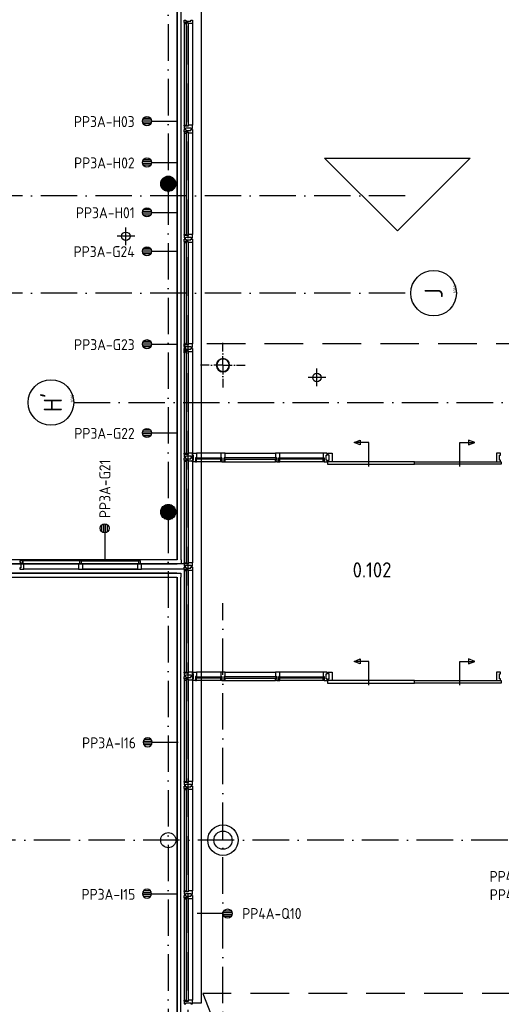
# Model space of a CAD drawing. Header units: millimetres. Extents: x 90707 to 450385, y -1262 to 949019.
# Tile 36 of 60: x 170800 to 178728, y 55108 to 71308. Entities that reach past the tile are written whole.
import ezdxf
from ezdxf.enums import TextEntityAlignment as Align

# ---------------------------------------------------------------- set-up
doc = ezdxf.new("R2010")
doc.units = ezdxf.units.MM
doc.header["$LTSCALE"] = 100
for name, pattern in [('B-SL0', [100000000.0, 0, -100000000.0]), ('DASHDOT', [9, 6, -1.5, 0, -1.5]), ('HIDDEN', [9.525, 6.35, -3.175])]:
    doc.linetypes.add(name, pattern=pattern)
doc.layers.get('0').update_dxf_attribs({"linetype": 'CONTINUOUS'})
for name, color, linetype in [('AL$7----_STRAMIEN', 1, 'DASHDOT'), ('AL$8----_HULPKOLOM', 2, 'CONTINUOUS'), ('AL$8----_HULPLIJNEN', 2, 'CONTINUOUS'), ('AL21----_BUITENWAND', 4, 'CONTINUOUS'), ('AL28----_KONSTRUKTIE', 3, 'CONTINUOUS'), ('AL31----_BUITENKOZ', 7, 'CONTINUOUS'), ('AL32----_BINNENKOZ', 7, 'CONTINUOUS'), ('ALN-----_BLOCKNAAM', 2, 'CONTINUOUS'), ('ALXAA---_GEWBETON', 12, 'CONTINUOUS'), ('ALXOU---_GLAS', 7, 'CONTINUOUS'), ('EA61303-_ARCEER', 1, 'CONTINUOUS'), ('EB6441--_ATTRIB', 2, 'CONTINUOUS'), ('EL61303-_WANDGOOT', 3, 'CONTINUOUS'), ('EL6441--_DATACOM', 3, 'CONTINUOUS'), ('LIJN070', 130, 'CONTINUOUS'), ('MV-BINNENBESTRATING', 1, 'CONTINUOUS'), ('MV-STAALKOLOM', 1, 'CONTINUOUS'), ('VOLGNUMMER', 7, 'CONTINUOUS'), ('WANDGOOTDATA', 3, 'CONTINUOUS')]:
    doc.layers.add(name, color=color, linetype=linetype)
doc.styles.add('1_8', font='ISO', dxfattribs={"height": 1.8})
doc.styles.add('2_0', font='iso', dxfattribs={"height": 200})
doc.styles.get("Standard").update_dxf_attribs({"font": 'iso.shx'})

# ---------------------------------------------------------------- blocks, each defined once
blk = doc.blocks.new('ES4X2')
for p, q in [((-0.45, 1.4), (-0.45, 2.6)), ((-0.15, 1.27), (-0.15, 2.73)), ((0.15, 1.27), (0.15, 2.73)), ((0.45, 1.4), (0.45, 2.6)), ((0, 1.25), (0, -3))]:
    blk.add_line(p, q)
blk.add_circle((0, 2), 0.75)
at = {"style": '1_8', "flags": 8}
for tag, p in [('NUMMER', (1.25, 3.5)), ('CODE', (-1.25, 3.5))]:
    blk.add_attdef(tag, text='', height=1.8, rotation=90, dxfattribs=at).set_placement(p, align=Align.MIDDLE_LEFT)
blk.add_attdef('M_CODE', text='', height=1.8, dxfattribs=at).set_placement((0, 0), align=Align.MIDDLE_CENTER)
blk = doc.blocks.new('EH100000')
at = {"linetype": 'ByBlock'}
for p, q in [((1, 0.5), (0, 0.5)), ((1, 0.5, 1), (0, 0.5, 1)), ((0, -0.5, 1), (1, -0.5, 1)), ((1, -0.5), (0, -0.5))]:
    blk.add_line(p, q, dxfattribs=at)
at = {"linetype": 'ByBlock', "invisible_edges": 15}
for points in [[(1, -0.5), (0, -0.5), (0, 0.5), (1, 0.5)], [(0, 0.5), (1, 0.5), (1, 0.5, 1), (0, 0.5, 1)], [(0, -0.5, 1), (1, -0.5, 1), (1, -0.5), (0, -0.5)]]:
    blk.add_3dface(points, dxfattribs=at)
at = {"linetype": 'ByBlock', "style": '2_0', "flags": 8}
blk.add_attdef('FUNCTIE', text='', height=0.5, dxfattribs=at).set_placement((0.5, 0), align=Align.MIDDLE)
at = {"linetype": 'ByBlock', "flags": 9}
blk.add_attdef('SCHOT', text='', height=0.5, dxfattribs=at).set_placement((0.5, 0), align=Align.MIDDLE)
blk = doc.blocks.new('WG2BB14')
at = {"linetype": 'B-SL0'}
for p, q in [((32.5, 32.5), (-32.5, 32.5)), ((32.5, -32.5), (32.5, 32.5))]:
    blk.add_line(p, q, dxfattribs=at)
at = {"linetype": 'ByBlock'}
for points in [[(32.5, -32.5), (-32.5, -32.5), (-32.5, -32.5), (-32.5, 32.5)], [(32.5, 32.5), (32.5, 32.5), (32.5, 32.5), (32.5, 32.5)]]:
    blk.add_lwpolyline(points, dxfattribs=at)
at = {"flags": 3}
blk.add_attdef('HULPSTUK', (0, 0), '', height=1, rotation=180, dxfattribs=at)
blk = doc.blocks.new('WG2BB')
at = {"linetype": 'B-SL0'}
for p, q in [((32.5, -32.5), (32.5, 32.5)), ((-32.5, -32.5), (32.5, -32.5))]:
    blk.add_line(p, q, dxfattribs=at)
at = {"linetype": 'ByBlock'}
for points in [[(-32.5, -32.5), (-32.5, 32.5), (-32.5, 32.5), (32.5, 32.5)], [(32.5, -32.5), (32.5, -32.5), (32.5, -32.5), (32.5, -32.5)]]:
    blk.add_lwpolyline(points, dxfattribs=at)
at = {"flags": 3}
blk.add_attdef('HULPSTUK', (0, 0), '', height=1, rotation=180, dxfattribs=at)
blk = doc.blocks.new('WANDGOOTBEGGRBALLES')
at = {"layer": 'EA61303-_ARCEER'}
h = blk.add_hatch(dxfattribs=at)
h.set_pattern_fill('LINE,N', color=256, scale=20, angle=45, style=0)
h.set_pattern_definition([(45, (82718.5, 75170.18), (-44.90128, 44.90128), [])])
edge = h.paths.add_edge_path()
edge.add_line((82686, 75170), (82686, 62227))
edge = h.paths.add_edge_path()
edge.add_line((82686, 62227), (82751, 62227))
edge = h.paths.add_edge_path()
edge.add_line((82751, 62227), (82751, 75170))
edge = h.paths.add_edge_path()
edge.add_line((82751, 75170), (82686, 75170))
h = blk.add_hatch(dxfattribs=at)
h.set_pattern_fill('LINE,N', color=256, scale=20, angle=45, style=0)
h.set_pattern_definition([(45, (77267.86, 62194.99), (-44.9013, 44.9013), [])])
edge = h.paths.add_edge_path()
edge.add_line((77268, 62162), (82686, 62162))
edge = h.paths.add_edge_path()
edge.add_line((82686, 62162), (82686, 62227))
edge = h.paths.add_edge_path()
edge.add_line((82686, 62227), (77268, 62227))
edge = h.paths.add_edge_path()
edge.add_line((77268, 62227), (77268, 62162))
h = blk.add_hatch(dxfattribs=at)
h.set_pattern_fill('LINE,N', color=256, scale=20, angle=45, style=0)
h.set_pattern_definition([(45, (77267.86, 61978.92), (-44.9013, 44.9013), [])])
edge = h.paths.add_edge_path()
edge.add_line((77268, 61946), (82686, 61946))
edge = h.paths.add_edge_path()
edge.add_line((82686, 61946), (82686, 62011))
edge = h.paths.add_edge_path()
edge.add_line((82686, 62011), (77268, 62011))
edge = h.paths.add_edge_path()
edge.add_line((77268, 62011), (77268, 61946))
h = blk.add_hatch(dxfattribs=at)
h.set_pattern_fill('LINE,N', color=256, scale=25, angle=45, style=0)
h.set_pattern_definition([(45, (82714.61, 61983.54), (-56.1266, 56.1266), [])])
edge = h.paths.add_edge_path()
edge.add_line((82682, 61984), (82682, 41977))
edge = h.paths.add_edge_path()
edge.add_line((82682, 41977), (82747, 41977))
edge = h.paths.add_edge_path()
edge.add_line((82747, 41977), (82747, 61984))
edge = h.paths.add_edge_path()
edge.add_line((82747, 61984), (82682, 61984))
at = {"layer": 'EL61303-_WANDGOOT', "yscale": 65, "zscale": 119.9999999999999}
for p, xscale, rotation in [((82718, 75170, 1050), 12942.69430575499, 270), ((82682, 61979, 1050), 5414.255293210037, 180), ((82715, 61946, 1050), 19969.63388038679, 270)]:
    blk.add_blockref('EH100000', p, dxfattribs=dict(at, xscale=xscale, rotation=rotation))
at = {"layer": 'EL61303-_WANDGOOT', "xscale": 5418.142105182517, "yscale": 65, "zscale": 119.9999999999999}
blk.add_blockref('EH100000', (77268, 62195, 1050), dxfattribs=at)
at = {"layer": 'EL61303-_WANDGOOT', "rotation": 180}
for name, p in [('WG2BB', (82718, 62195, 1050)), ('WG2BB14', (82715, 61979, 1050))]:
    blk.add_blockref(name, p, dxfattribs=at)
blk = doc.blocks.new('1010')
at = {"layer": 'AL$7----_STRAMIEN', "color": 7, "linetype": 'Continuous'}
blk.add_circle((0, 750), 750, dxfattribs=at)
at = {"layer": 'AL$7----_STRAMIEN', "color": 3, "linetype": 'Continuous'}
blk.add_attdef('STR-NAAM', text='', height=600, rotation=360, dxfattribs=at).set_placement((0, 750), align=Align.MIDDLE)
at = {"layer": 'ALN-----_BLOCKNAAM', "linetype": 'Continuous'}
blk.add_text('1010', height=100, dxfattribs=at).set_placement((0, 0))
blk = doc.blocks.new('A$Cca306792')
at = {"layer": 'AL$7----_STRAMIEN'}
blk.add_line((80572, 66270), (108418, 66270), dxfattribs=at)
at = {"layer": 'AL$7----_STRAMIEN', "color": 1}
blk.add_line((83028, 31186), (83028, 62970), dxfattribs=at)
for points in [[(82128, 78796), (82128, 39870)], [(86028, 69670), (49182, 69670)], [(86028, 68070), (47456, 68070)], [(146222, 59070), (2867, 59070)]]:
    blk.add_lwpolyline(points, dxfattribs=at)
at = {"layer": 'AL$8----_HULPKOLOM', "color": 8}
blk.add_circle((83028, 59070), 250, dxfattribs=at)
at = {"layer": 'AL$8----_HULPLIJNEN', "color": 8, "linetype": 'DASHDOT', "ltscale": 0.25}
for q in [(83028, 67251), (82660, 66884), (83028, 66516), (83396, 66884)]:
    blk.add_line((83028, 66884), q, dxfattribs=at)
at = {"layer": 'AL21----_BUITENWAND', "color": 8}
for p, q in [((82668, 77010), (82668, 56391)), ((82668, 56391), (82527, 56391))]:
    blk.add_line(p, q, dxfattribs=at)
at = {"layer": 'AL21----_BUITENWAND', "color": 8, "linetype": 'HIDDEN'}
blk.add_line((91969, 67235), (82527, 67235), dxfattribs=at)
at = {"layer": 'AL28----_KONSTRUKTIE', "color": 8}
for centre, radius in [((82128, 69870), 125), ((82128, 69870), 125), ((82128, 64470), 125), ((82128, 64470), 125), ((82128, 59070), 125), ((83028, 59070), 150)]:
    blk.add_circle(centre, radius, dxfattribs=at)
for radius, start, end in [(110, 0, 180), (102, 0, 180), (110, 180, 0), (102, 180, 0)]:
    blk.add_arc((83028, 66884), radius, start, end, dxfattribs=at)
at = {"layer": 'AL31----_BUITENKOZ', "color": 8, "linetype": 'Continuous'}
for p, q in [((82388, 72522), (82388, 72561)), ((82388, 72561), (82394, 72561)), ((82455, 72522), (82388, 72522)), ((82393, 72517), (82388, 72517)), ((82388, 72517), (82388, 72505)), ((82388, 72505), (82425, 72505)), ((82425, 72522), (82393, 72522)), ((82393, 72522), (82393, 72517)), ((82394, 72561), (82408, 72561)), ((82408, 72561), (82408, 72561)), ((82408, 72561), (82418, 72561)), ((82418, 72561), (82418, 72547)), ((82418, 72547), (82498, 72547)), ((82425, 72505), (82425, 72522)), ((82455, 72505), (82455, 72522)), ((82508, 72505), (82455, 72505)), ((82498, 72547), (82498, 72561)), ((82498, 72561), (82508, 72561)), ((82508, 72561), (82508, 72561)), ((82508, 72561), (82521, 72561)), ((82516, 72505), (82508, 72505)), ((82520, 72505), (82516, 72505)), ((82527, 72505), (82520, 72505)), ((82521, 72561), (82527, 72561)), ((82527, 72561), (82527, 72542)), ((82527, 72542), (82527, 72505)), ((82388, 70823), (82388, 70835)), ((82388, 70835), (82425, 70835)), ((82393, 70823), (82388, 70823)), ((82388, 70818), (82388, 70779)), ((82455, 70818), (82388, 70818)), ((82393, 70818), (82393, 70823)), ((82425, 70818), (82393, 70818)), ((82425, 70835), (82425, 70818)), ((82508, 70835), (82455, 70835)), ((82455, 70835), (82455, 70818)), ((82516, 70835), (82508, 70835)), ((82520, 70835), (82516, 70835)), ((82527, 70835), (82520, 70835)), ((82527, 70798), (82527, 70835)), ((82527, 70779), (82527, 70798)), ((82388, 70779), (82394, 70779)), ((82388, 70722), (82388, 70761)), ((82388, 70761), (82394, 70761)), ((82455, 70722), (82388, 70722)), ((82393, 70717), (82388, 70717)), ((82388, 70717), (82388, 70705)), ((82388, 70705), (82425, 70705)), ((82425, 70722), (82393, 70722)), ((82393, 70722), (82393, 70717)), ((82394, 70779), (82408, 70779)), ((82394, 70761), (82408, 70761)), ((82408, 70779), (82408, 70779)), ((82408, 70779), (82418, 70779)), ((82408, 70761), (82408, 70761)), ((82408, 70761), (82418, 70761)), ((82418, 70779), (82418, 70793)), ((82418, 70793), (82498, 70793)), ((82418, 70761), (82418, 70747)), ((82418, 70747), (82498, 70747)), ((82425, 70705), (82425, 70722)), ((82455, 70705), (82455, 70722)), ((82508, 70705), (82455, 70705)), ((82498, 70793), (82498, 70779)), ((82498, 70779), (82507, 70779)), ((82498, 70747), (82498, 70761)), ((82498, 70761), (82508, 70761)), ((82507, 70779), (82507, 70779)), ((82507, 70779), (82521, 70779)), ((82508, 70761), (82508, 70761)), ((82508, 70761), (82521, 70761)), ((82516, 70705), (82508, 70705)), ((82520, 70705), (82516, 70705)), ((82527, 70705), (82520, 70705)), ((82521, 70779), (82527, 70779)), ((82521, 70761), (82527, 70761)), ((82527, 70761), (82527, 70742)), ((82527, 70742), (82527, 70705)), ((82388, 69023), (82388, 69035)), ((82388, 69035), (82425, 69035)), ((82393, 69023), (82388, 69023)), ((82388, 69018), (82388, 68979)), ((82455, 69018), (82388, 69018)), ((82393, 69018), (82393, 69023)), ((82425, 69018), (82393, 69018)), ((82425, 69035), (82425, 69018)), ((82508, 69035), (82455, 69035)), ((82455, 69035), (82455, 69018)), ((82516, 69035), (82508, 69035)), ((82520, 69035), (82516, 69035)), ((82527, 69035), (82520, 69035)), ((82527, 68998), (82527, 69035)), ((82388, 68979), (82394, 68979)), ((82388, 68922), (82388, 68961)), ((82388, 68961), (82394, 68961)), ((82455, 68922), (82388, 68922)), ((82393, 68917), (82388, 68917)), ((82388, 68917), (82388, 68905)), ((82388, 68905), (82425, 68905)), ((82425, 68922), (82393, 68922)), ((82393, 68922), (82393, 68917)), ((82394, 68979), (82408, 68979)), ((82394, 68961), (82408, 68961)), ((82408, 68979), (82408, 68979)), ((82408, 68979), (82418, 68979)), ((82408, 68961), (82408, 68961)), ((82408, 68961), (82418, 68961)), ((82418, 68979), (82418, 68993)), ((82418, 68993), (82498, 68993)), ((82418, 68961), (82418, 68947)), ((82418, 68947), (82498, 68947)), ((82425, 68905), (82425, 68922)), ((82455, 68905), (82455, 68922)), ((82508, 68905), (82455, 68905)), ((82498, 68993), (82498, 68979)), ((82498, 68979), (82507, 68979)), ((82498, 68947), (82498, 68961)), ((82498, 68961), (82508, 68961)), ((82507, 68979), (82507, 68979)), ((82507, 68979), (82521, 68979)), ((82508, 68961), (82508, 68961)), ((82508, 68961), (82521, 68961)), ((82516, 68905), (82508, 68905)), ((82520, 68905), (82516, 68905)), ((82527, 68905), (82520, 68905)), ((82521, 68979), (82527, 68979)), ((82521, 68961), (82527, 68961)), ((82527, 68979), (82527, 68998)), ((82527, 68961), (82527, 68942)), ((82527, 68942), (82527, 68905)), ((82388, 67223), (82388, 67235)), ((82388, 67235), (82425, 67235)), ((82425, 67235), (82425, 67218)), ((82508, 67235), (82455, 67235)), ((82455, 67235), (82455, 67218)), ((82516, 67235), (82508, 67235)), ((82520, 67235), (82516, 67235)), ((82527, 67235), (82520, 67235)), ((82527, 67198), (82527, 67235)), ((82393, 67223), (82388, 67223)), ((82388, 67218), (82388, 67179)), ((82455, 67218), (82388, 67218)), ((82388, 67179), (82394, 67179)), ((82388, 67122), (82388, 67161)), ((82388, 67161), (82394, 67161)), ((82388, 67128), (82394, 67128)), ((82388, 67089), (82388, 67128)), ((82455, 67122), (82388, 67122)), ((82393, 67117), (82388, 67117)), ((82388, 67117), (82388, 67105)), ((82388, 67105), (82425, 67105)), ((82388, 67084), (82388, 67072)), ((82393, 67084), (82388, 67084)), ((82393, 67218), (82393, 67223)), ((82425, 67218), (82393, 67218)), ((82425, 67122), (82393, 67122)), ((82393, 67122), (82393, 67117)), ((82393, 67089), (82393, 67084)), ((82394, 67179), (82408, 67179)), ((82394, 67161), (82408, 67161)), ((82394, 67128), (82408, 67128)), ((82408, 67179), (82408, 67179)), ((82408, 67179), (82418, 67179)), ((82408, 67161), (82408, 67161)), ((82408, 67161), (82418, 67161)), ((82408, 67128), (82418, 67128)), ((82408, 67128), (82408, 67128)), ((82418, 67179), (82418, 67193)), ((82418, 67193), (82498, 67193)), ((82418, 67161), (82418, 67147)), ((82418, 67147), (82498, 67147)), ((82418, 67128), (82418, 67114)), ((82425, 67105), (82425, 67122)), ((82455, 67105), (82455, 67122)), ((82508, 67105), (82455, 67105)), ((82498, 67193), (82498, 67179)), ((82498, 67179), (82507, 67179)), ((82498, 67147), (82498, 67161)), ((82498, 67161), (82508, 67161)), ((82507, 67179), (82507, 67179)), ((82507, 67179), (82521, 67179)), ((82508, 67161), (82508, 67161)), ((82508, 67161), (82521, 67161)), ((82516, 67105), (82508, 67105)), ((82520, 67105), (82516, 67105)), ((82527, 67105), (82520, 67105)), ((82521, 67179), (82527, 67179)), ((82521, 67161), (82527, 67161)), ((82527, 67179), (82527, 67198)), ((82527, 67161), (82527, 67142)), ((82527, 67142), (82527, 67105)), ((82388, 65423), (82388, 65435)), ((82388, 65435), (82425, 65435)), ((82393, 65423), (82388, 65423)), ((82388, 65418), (82388, 65379)), ((82455, 65418), (82388, 65418)), ((82388, 65379), (82394, 65379)), ((82388, 65322), (82388, 65361)), ((82388, 65361), (82394, 65361)), ((82455, 65322), (82388, 65322)), ((82393, 65317), (82388, 65317)), ((82388, 65317), (82388, 65305)), ((82388, 65305), (82425, 65305)), ((82393, 65418), (82393, 65423)), ((82425, 65418), (82393, 65418)), ((82425, 65322), (82393, 65322)), ((82393, 65322), (82393, 65317)), ((82394, 65379), (82408, 65379)), ((82394, 65361), (82408, 65361)), ((82408, 65379), (82408, 65379)), ((82408, 65379), (82418, 65379)), ((82408, 65361), (82408, 65361)), ((82408, 65361), (82418, 65361)), ((82418, 65379), (82418, 65393)), ((82418, 65393), (82498, 65393)), ((82418, 65361), (82418, 65347)), ((82418, 65347), (82498, 65347)), ((82425, 65435), (82425, 65418)), ((82425, 65305), (82425, 65322)), ((82508, 65435), (82455, 65435)), ((82455, 65435), (82455, 65418)), ((82455, 65305), (82455, 65322)), ((82508, 65305), (82455, 65305)), ((82498, 65393), (82498, 65379)), ((82498, 65379), (82507, 65379)), ((82498, 65347), (82498, 65361)), ((82498, 65361), (82508, 65361)), ((82507, 65379), (82507, 65379)), ((82507, 65379), (82521, 65379)), ((82516, 65435), (82508, 65435)), ((82508, 65361), (82508, 65361)), ((82508, 65361), (82521, 65361)), ((82516, 65305), (82508, 65305)), ((82520, 65435), (82516, 65435)), ((82520, 65305), (82516, 65305)), ((82527, 65435), (82520, 65435)), ((82527, 65305), (82520, 65305)), ((82521, 65379), (82527, 65379)), ((82521, 65361), (82527, 65361)), ((82527, 65398), (82527, 65435)), ((82527, 65379), (82527, 65398)), ((82527, 65361), (82527, 65342)), ((82527, 65342), (82527, 65305)), ((82388, 63623), (82388, 63635)), ((82388, 63635), (82425, 63635)), ((82393, 63623), (82388, 63623)), ((82388, 63618), (82388, 63579)), ((82455, 63618), (82388, 63618)), ((82388, 63579), (82394, 63579)), ((82388, 63522), (82388, 63561)), ((82388, 63561), (82394, 63561)), ((82455, 63522), (82388, 63522)), ((82393, 63517), (82388, 63517)), ((82388, 63517), (82388, 63505)), ((82388, 63505), (82425, 63505)), ((82393, 63618), (82393, 63623)), ((82425, 63618), (82393, 63618)), ((82425, 63522), (82393, 63522)), ((82393, 63522), (82393, 63517)), ((82394, 63579), (82408, 63579)), ((82394, 63561), (82408, 63561)), ((82408, 63579), (82408, 63579)), ((82408, 63579), (82418, 63579)), ((82408, 63561), (82408, 63561)), ((82408, 63561), (82418, 63561)), ((82418, 63579), (82418, 63593)), ((82418, 63593), (82498, 63593)), ((82418, 63561), (82418, 63547)), ((82418, 63547), (82498, 63547)), ((82425, 63635), (82425, 63618)), ((82425, 63505), (82425, 63522)), ((82508, 63635), (82455, 63635)), ((82455, 63635), (82455, 63618)), ((82455, 63505), (82455, 63522)), ((82508, 63505), (82455, 63505)), ((82498, 63593), (82498, 63579)), ((82498, 63579), (82507, 63579)), ((82498, 63547), (82498, 63561)), ((82498, 63561), (82508, 63561)), ((82507, 63579), (82507, 63579)), ((82507, 63579), (82521, 63579)), ((82516, 63635), (82508, 63635)), ((82508, 63561), (82508, 63561)), ((82508, 63561), (82521, 63561)), ((82516, 63505), (82508, 63505)), ((82520, 63635), (82516, 63635)), ((82520, 63505), (82516, 63505)), ((82527, 63635), (82520, 63635)), ((82527, 63505), (82520, 63505)), ((82521, 63579), (82527, 63579)), ((82521, 63561), (82527, 63561)), ((82527, 63598), (82527, 63635)), ((82527, 63579), (82527, 63598)), ((82527, 63561), (82527, 63542)), ((82527, 63542), (82527, 63505)), ((82388, 61823), (82388, 61835)), ((82388, 61835), (82425, 61835)), ((82393, 61823), (82388, 61823)), ((82388, 61818), (82388, 61779)), ((82455, 61818), (82388, 61818)), ((82388, 61779), (82394, 61779)), ((82388, 61722), (82388, 61761)), ((82388, 61761), (82394, 61761)), ((82393, 61818), (82393, 61823)), ((82425, 61818), (82393, 61818)), ((82394, 61779), (82408, 61779)), ((82394, 61761), (82408, 61761)), ((82408, 61779), (82408, 61779)), ((82408, 61779), (82418, 61779)), ((82408, 61761), (82408, 61761)), ((82408, 61761), (82418, 61761)), ((82418, 61779), (82418, 61793)), ((82418, 61793), (82498, 61793)), ((82418, 61761), (82418, 61747)), ((82418, 61747), (82498, 61747)), ((82425, 61835), (82425, 61818)), ((82508, 61835), (82455, 61835)), ((82455, 61835), (82455, 61818)), ((82498, 61793), (82498, 61779)), ((82498, 61779), (82507, 61779)), ((82498, 61747), (82498, 61761)), ((82498, 61761), (82508, 61761)), ((82507, 61779), (82507, 61779)), ((82507, 61779), (82521, 61779)), ((82516, 61835), (82508, 61835)), ((82508, 61761), (82508, 61761)), ((82508, 61761), (82521, 61761)), ((82520, 61835), (82516, 61835)), ((82527, 61835), (82520, 61835)), ((82521, 61779), (82527, 61779)), ((82521, 61761), (82527, 61761)), ((82527, 61798), (82527, 61835)), ((82527, 61779), (82527, 61798)), ((82527, 61761), (82527, 61742)), ((82527, 61742), (82527, 61705)), ((82455, 61722), (82388, 61722)), ((82393, 61717), (82388, 61717)), ((82388, 61717), (82388, 61705)), ((82388, 61705), (82425, 61705)), ((82425, 61722), (82393, 61722)), ((82393, 61722), (82393, 61717)), ((82425, 61705), (82425, 61722)), ((82455, 61705), (82455, 61722)), ((82508, 61705), (82455, 61705)), ((82516, 61705), (82508, 61705)), ((82520, 61705), (82516, 61705)), ((82527, 61705), (82520, 61705)), ((82388, 60023), (82388, 60035)), ((82388, 60035), (82425, 60035)), ((82393, 60023), (82388, 60023)), ((82388, 60018), (82388, 59979)), ((82455, 60018), (82388, 60018)), ((82388, 59979), (82394, 59979)), ((82388, 59922), (82388, 59961)), ((82388, 59961), (82394, 59961)), ((82393, 60018), (82393, 60023)), ((82425, 60018), (82393, 60018)), ((82394, 59979), (82408, 59979)), ((82394, 59961), (82408, 59961)), ((82408, 59979), (82408, 59979)), ((82408, 59979), (82418, 59979)), ((82408, 59961), (82408, 59961)), ((82408, 59961), (82418, 59961)), ((82418, 59979), (82418, 59993)), ((82418, 59993), (82498, 59993)), ((82418, 59961), (82418, 59947)), ((82418, 59947), (82498, 59947)), ((82425, 60035), (82425, 60018)), ((82508, 60035), (82455, 60035)), ((82455, 60035), (82455, 60018)), ((82498, 59993), (82498, 59979)), ((82498, 59979), (82507, 59979)), ((82498, 59947), (82498, 59961)), ((82498, 59961), (82508, 59961)), ((82507, 59979), (82507, 59979)), ((82507, 59979), (82521, 59979)), ((82516, 60035), (82508, 60035)), ((82508, 59961), (82508, 59961)), ((82508, 59961), (82521, 59961)), ((82520, 60035), (82516, 60035)), ((82527, 60035), (82520, 60035)), ((82521, 59979), (82527, 59979)), ((82521, 59961), (82527, 59961)), ((82527, 59998), (82527, 60035)), ((82527, 59979), (82527, 59998)), ((82527, 59961), (82527, 59942)), ((82527, 59942), (82527, 59905)), ((82455, 59922), (82388, 59922)), ((82393, 59917), (82388, 59917)), ((82388, 59917), (82388, 59905)), ((82388, 59905), (82425, 59905)), ((82425, 59922), (82393, 59922)), ((82393, 59922), (82393, 59917)), ((82425, 59905), (82425, 59922)), ((82455, 59905), (82455, 59922)), ((82508, 59905), (82455, 59905)), ((82516, 59905), (82508, 59905)), ((82520, 59905), (82516, 59905)), ((82527, 59905), (82520, 59905)), ((82388, 58223), (82388, 58235)), ((82388, 58235), (82425, 58235)), ((82393, 58223), (82388, 58223)), ((82388, 58218), (82388, 58179)), ((82455, 58218), (82388, 58218)), ((82388, 58179), (82394, 58179)), ((82388, 58122), (82388, 58161)), ((82388, 58161), (82394, 58161)), ((82393, 58218), (82393, 58223)), ((82425, 58218), (82393, 58218)), ((82394, 58179), (82408, 58179)), ((82394, 58161), (82408, 58161)), ((82408, 58179), (82408, 58179)), ((82408, 58179), (82418, 58179)), ((82408, 58161), (82408, 58161)), ((82408, 58161), (82418, 58161)), ((82418, 58179), (82418, 58193)), ((82418, 58193), (82498, 58193)), ((82418, 58161), (82418, 58147)), ((82425, 58235), (82425, 58218)), ((82508, 58235), (82455, 58235)), ((82455, 58235), (82455, 58218)), ((82498, 58193), (82498, 58179)), ((82498, 58179), (82507, 58179)), ((82498, 58147), (82498, 58161)), ((82498, 58161), (82508, 58161)), ((82507, 58179), (82507, 58179)), ((82507, 58179), (82521, 58179)), ((82516, 58235), (82508, 58235)), ((82508, 58161), (82508, 58161)), ((82508, 58161), (82521, 58161)), ((82520, 58235), (82516, 58235)), ((82527, 58235), (82520, 58235)), ((82521, 58179), (82527, 58179)), ((82521, 58161), (82527, 58161)), ((82527, 58198), (82527, 58235)), ((82527, 58179), (82527, 58198)), ((82527, 58161), (82527, 58142)), ((82455, 58122), (82388, 58122)), ((82393, 58117), (82388, 58117)), ((82388, 58117), (82388, 58105)), ((82388, 58105), (82425, 58105)), ((82425, 58122), (82393, 58122)), ((82393, 58122), (82393, 58117)), ((82418, 58147), (82498, 58147)), ((82425, 58105), (82425, 58122)), ((82455, 58105), (82455, 58122)), ((82508, 58105), (82455, 58105)), ((82516, 58105), (82508, 58105)), ((82520, 58105), (82516, 58105)), ((82527, 58105), (82520, 58105)), ((82527, 58142), (82527, 58105)), ((82388, 56423), (82388, 56435)), ((82388, 56435), (82425, 56435)), ((82393, 56423), (82388, 56423)), ((82388, 56418), (82388, 56379)), ((82455, 56418), (82388, 56418)), ((82388, 56379), (82394, 56379)), ((82393, 56418), (82393, 56423)), ((82425, 56418), (82393, 56418)), ((82394, 56379), (82408, 56379)), ((82408, 56379), (82408, 56379)), ((82408, 56379), (82418, 56379)), ((82418, 56379), (82418, 56393)), ((82418, 56393), (82498, 56393)), ((82425, 56435), (82425, 56418)), ((82508, 56435), (82455, 56435)), ((82455, 56435), (82455, 56418)), ((82498, 56393), (82498, 56379)), ((82498, 56379), (82507, 56379)), ((82507, 56379), (82507, 56379)), ((82507, 56379), (82521, 56379)), ((82516, 56435), (82508, 56435)), ((82520, 56435), (82516, 56435)), ((82527, 56435), (82520, 56435)), ((82521, 56379), (82527, 56379)), ((82527, 56398), (82527, 56435)), ((82527, 56379), (82527, 56398))]:
    blk.add_line(p, q, dxfattribs=at)
at = {"layer": 'AL31----_BUITENKOZ', "color": 8}
for p, q in [((82388, 72505), (82388, 70835)), ((82527, 72505), (82527, 70835)), ((82388, 70705), (82388, 69035)), ((82527, 70705), (82527, 69035)), ((85899, 69093), (84699, 70293)), ((84699, 70293), (87099, 70293)), ((87099, 70293), (85899, 69093)), ((82388, 68905), (82388, 67235)), ((82527, 68905), (82527, 67235)), ((82385, 67235), (82385, 67192)), ((82388, 67252), (82388, 67235)), ((82401, 67252), (82388, 67252)), ((82388, 67235), (82401, 67235)), ((82401, 67235), (82401, 67252)), ((82385, 67192), (82390, 67190)), ((82388, 67179), (82388, 67146)), ((82388, 67146), (82418, 67146)), ((82388, 67105), (82388, 65435)), ((82390, 67190), (82390, 67183)), ((82390, 67183), (82419, 67183)), ((82418, 67146), (82418, 67160)), ((82419, 67183), (82419, 67205)), ((82527, 67105), (82527, 65435)), ((85186, 65613), (85286, 65653)), ((85428, 65613), (85186, 65613)), ((85286, 65573), (85186, 65613)), ((85286, 65653), (85286, 65573)), ((85428, 65218), (85428, 65613)), ((86928, 65218), (86928, 65613)), ((86928, 65613), (87171, 65613)), ((87171, 65613), (87071, 65653)), ((87071, 65653), (87071, 65573)), ((87071, 65573), (87171, 65613)), ((82388, 65305), (82388, 63635)), ((82527, 65405), (82527, 65435)), ((82527, 65435), (82594, 65435)), ((82541, 65405), (82527, 65405)), ((82527, 65296), (82527, 65325)), ((82527, 65325), (82541, 65325)), ((82527, 65305), (82527, 63635)), ((82577, 65296), (82527, 65296)), ((82541, 65325), (82541, 65405)), ((82594, 65363), (82577, 65363)), ((82577, 65363), (82577, 65296)), ((82594, 65363), (82577, 65363)), ((82577, 65363), (82577, 65334)), ((82577, 65334), (82577, 65296)), ((82594, 65334), (82577, 65334)), ((82577, 65334), (82594, 65334)), ((82577, 65296), (82594, 65296)), ((82581, 65338), (82581, 65359)), ((82581, 65359), (82594, 65359)), ((82594, 65338), (82581, 65338)), ((82995, 65435), (82594, 65435)), ((82594, 65435), (82594, 65363)), ((82594, 65359), (82594, 65363)), ((82594, 65334), (82594, 65338)), ((82594, 65296), (82594, 65334)), ((82995, 65296), (82594, 65296)), ((82995, 65435), (82995, 65363)), ((83062, 65435), (82995, 65435)), ((82995, 65359), (82995, 65363)), ((82995, 65363), (83012, 65363)), ((82995, 65363), (83012, 65363)), ((83008, 65359), (82995, 65359)), ((82995, 65334), (82995, 65338)), ((82995, 65338), (83008, 65338)), ((83012, 65334), (82995, 65334)), ((82995, 65296), (82995, 65334)), ((82995, 65334), (83012, 65334)), ((83012, 65296), (82995, 65296)), ((83008, 65338), (83008, 65359)), ((83012, 65363), (83012, 65334)), ((83012, 65363), (83012, 65296)), ((83012, 65334), (83012, 65296)), ((83012, 65296), (83045, 65296)), ((83045, 65296), (83045, 65363)), ((83045, 65363), (83062, 65363)), ((83062, 65363), (83045, 65363)), ((83045, 65363), (83045, 65334)), ((83045, 65334), (83062, 65334)), ((83045, 65334), (83045, 65296)), ((83062, 65334), (83045, 65334)), ((83045, 65296), (83062, 65296)), ((83049, 65338), (83049, 65359)), ((83049, 65359), (83062, 65359)), ((83062, 65338), (83049, 65338)), ((83062, 65435), (83895, 65435)), ((83062, 65363), (83062, 65435)), ((83062, 65359), (83062, 65363)), ((83062, 65334), (83062, 65338)), ((83062, 65296), (83062, 65334)), ((83062, 65296), (83895, 65296)), ((83895, 65435), (83895, 65363)), ((83962, 65435), (83895, 65435)), ((83895, 65359), (83895, 65363)), ((83895, 65363), (83912, 65363)), ((83895, 65363), (83912, 65363)), ((83908, 65359), (83895, 65359)), ((83895, 65334), (83895, 65338)), ((83895, 65338), (83908, 65338)), ((83912, 65334), (83895, 65334)), ((83895, 65296), (83895, 65334)), ((83895, 65334), (83912, 65334)), ((83912, 65296), (83895, 65296)), ((83908, 65338), (83908, 65359)), ((83912, 65363), (83912, 65334)), ((83912, 65363), (83912, 65296)), ((83912, 65334), (83912, 65296)), ((83912, 65296), (83945, 65296)), ((83945, 65296), (83945, 65363)), ((83945, 65363), (83962, 65363)), ((83962, 65363), (83945, 65363)), ((83945, 65363), (83945, 65334)), ((83945, 65334), (83962, 65334)), ((83945, 65334), (83945, 65296)), ((83962, 65334), (83945, 65334)), ((83945, 65296), (83962, 65296)), ((83949, 65338), (83949, 65359)), ((83949, 65359), (83962, 65359)), ((83962, 65338), (83949, 65338)), ((84676, 65435), (83962, 65435)), ((83962, 65363), (83962, 65435)), ((83962, 65359), (83962, 65363)), ((83962, 65334), (83962, 65338)), ((83962, 65296), (83962, 65334)), ((84676, 65296), (83962, 65296)), ((84743, 65435), (84676, 65435)), ((84676, 65435), (84676, 65363)), ((84676, 65359), (84676, 65363)), ((84676, 65363), (84693, 65363)), ((84676, 65363), (84693, 65363)), ((84689, 65359), (84676, 65359)), ((84676, 65334), (84676, 65338)), ((84676, 65338), (84689, 65338)), ((84676, 65296), (84676, 65334)), ((84676, 65334), (84693, 65334)), ((84693, 65334), (84676, 65334)), ((84693, 65296), (84676, 65296)), ((84689, 65338), (84689, 65359)), ((84693, 65363), (84693, 65334)), ((84693, 65363), (84693, 65296)), ((84693, 65334), (84693, 65296)), ((84693, 65296), (84743, 65296)), ((84729, 65325), (84729, 65405)), ((84729, 65405), (84743, 65405)), ((84743, 65325), (84729, 65325)), ((84743, 65405), (84743, 65435)), ((84743, 65296), (84743, 65325)), ((86178, 65296), (84751, 65296)), ((84751, 65296), (84751, 65256)), ((84761, 65435), (84828, 65435)), ((84761, 65405), (84761, 65435)), ((84775, 65405), (84761, 65405)), ((84761, 65296), (84761, 65325)), ((84761, 65325), (84775, 65325)), ((84828, 65295), (84761, 65296)), ((84775, 65325), (84775, 65405)), ((84828, 65435), (84828, 65295)), ((86178, 65256), (86178, 65296)), ((86178, 65256), (86178, 65296)), ((86178, 65296), (87605, 65296)), ((87595, 65435), (87528, 65435)), ((87528, 65435), (87528, 65295)), ((87528, 65295), (87595, 65296)), ((87581, 65325), (87581, 65405)), ((87581, 65405), (87595, 65405)), ((87595, 65325), (87581, 65325)), ((87595, 65405), (87595, 65435)), ((87595, 65296), (87595, 65325)), ((87605, 65296), (87605, 65256)), ((84751, 65256), (86178, 65256)), ((87605, 65256), (86178, 65256)), ((82388, 63505), (82388, 61835)), ((82527, 63505), (82527, 61835)), ((85186, 62012), (85286, 62052)), ((85286, 62052), (85286, 61972)), ((87171, 62012), (87071, 62052)), ((87071, 62052), (87071, 61972)), ((85428, 62012), (85186, 62012)), ((85286, 61972), (85186, 62012)), ((85428, 61618), (85428, 62012)), ((86928, 61618), (86928, 62012)), ((86928, 62012), (87171, 62012)), ((87071, 61972), (87171, 62012)), ((82527, 61805), (82527, 61834)), ((82527, 61834), (82594, 61834)), ((82541, 61805), (82527, 61805)), ((82527, 61695), (82527, 61725)), ((82527, 61725), (82541, 61725)), ((82541, 61725), (82541, 61805)), ((82594, 61762), (82577, 61762)), ((82577, 61762), (82577, 61695)), ((82594, 61762), (82577, 61762)), ((82577, 61762), (82577, 61733)), ((82577, 61733), (82594, 61733)), ((82577, 61733), (82577, 61695)), ((82594, 61733), (82577, 61733)), ((82581, 61737), (82581, 61758)), ((82581, 61758), (82594, 61758)), ((82594, 61737), (82581, 61737)), ((82594, 61834), (82594, 61762)), ((82995, 61834), (82594, 61834)), ((82594, 61758), (82594, 61762)), ((82594, 61733), (82594, 61737)), ((82594, 61695), (82594, 61733)), ((82995, 61834), (82995, 61762)), ((83062, 61834), (82995, 61834)), ((82995, 61758), (82995, 61762)), ((82995, 61762), (83012, 61762)), ((82995, 61762), (83012, 61762)), ((83008, 61758), (82995, 61758)), ((82995, 61733), (82995, 61737)), ((82995, 61737), (83008, 61737)), ((83012, 61733), (82995, 61733)), ((82995, 61695), (82995, 61733)), ((82995, 61733), (83012, 61733)), ((83008, 61737), (83008, 61758)), ((83012, 61762), (83012, 61733)), ((83012, 61762), (83012, 61695)), ((83012, 61733), (83012, 61695)), ((83045, 61695), (83045, 61762)), ((83045, 61762), (83062, 61762)), ((83062, 61762), (83045, 61762)), ((83045, 61762), (83045, 61733)), ((83045, 61733), (83062, 61733)), ((83045, 61733), (83045, 61695)), ((83062, 61733), (83045, 61733)), ((83049, 61737), (83049, 61758)), ((83049, 61758), (83062, 61758)), ((83062, 61737), (83049, 61737)), ((83062, 61762), (83062, 61834)), ((83062, 61834), (83895, 61834)), ((83062, 61758), (83062, 61762)), ((83062, 61733), (83062, 61737)), ((83062, 61695), (83062, 61733)), ((83895, 61834), (83895, 61762)), ((83962, 61834), (83895, 61834)), ((83895, 61758), (83895, 61762)), ((83895, 61762), (83912, 61762)), ((83895, 61762), (83912, 61762)), ((83908, 61758), (83895, 61758)), ((83895, 61733), (83895, 61737)), ((83895, 61737), (83908, 61737)), ((83912, 61733), (83895, 61733)), ((83895, 61695), (83895, 61733)), ((83895, 61733), (83912, 61733)), ((83908, 61737), (83908, 61758)), ((83912, 61762), (83912, 61733)), ((83912, 61762), (83912, 61695)), ((83912, 61733), (83912, 61695)), ((83945, 61695), (83945, 61762)), ((83945, 61762), (83962, 61762)), ((83962, 61762), (83945, 61762)), ((83945, 61762), (83945, 61733)), ((83945, 61733), (83962, 61733)), ((83945, 61733), (83945, 61695)), ((83962, 61733), (83945, 61733)), ((83949, 61737), (83949, 61758)), ((83949, 61758), (83962, 61758)), ((83962, 61737), (83949, 61737)), ((83962, 61762), (83962, 61834)), ((84676, 61834), (83962, 61834)), ((83962, 61758), (83962, 61762)), ((83962, 61733), (83962, 61737)), ((83962, 61695), (83962, 61733)), ((84743, 61834), (84676, 61834)), ((84676, 61834), (84676, 61762)), ((84676, 61758), (84676, 61762)), ((84676, 61762), (84693, 61762)), ((84676, 61762), (84693, 61762)), ((84689, 61758), (84676, 61758)), ((84676, 61733), (84676, 61737)), ((84676, 61737), (84689, 61737)), ((84693, 61733), (84676, 61733)), ((84676, 61695), (84676, 61733)), ((84676, 61733), (84693, 61733)), ((84689, 61737), (84689, 61758)), ((84693, 61762), (84693, 61733)), ((84693, 61762), (84693, 61695)), ((84693, 61733), (84693, 61695)), ((84729, 61725), (84729, 61805)), ((84729, 61805), (84743, 61805)), ((84743, 61725), (84729, 61725)), ((84743, 61805), (84743, 61834)), ((84743, 61695), (84743, 61725)), ((84761, 61834), (84828, 61834)), ((84761, 61805), (84761, 61834)), ((84775, 61805), (84761, 61805)), ((84761, 61695), (84761, 61725)), ((84761, 61725), (84775, 61725)), ((84775, 61725), (84775, 61805)), ((84828, 61834), (84828, 61695)), ((87595, 61834), (87528, 61834)), ((87528, 61834), (87528, 61695)), ((87581, 61725), (87581, 61805)), ((87581, 61805), (87595, 61805)), ((87595, 61725), (87581, 61725)), ((87595, 61805), (87595, 61834)), ((87595, 61695), (87595, 61725)), ((82388, 61705), (82388, 60035)), ((82527, 61705), (82527, 60035)), ((82577, 61695), (82527, 61695)), ((82577, 61695), (82594, 61695)), ((82995, 61695), (82594, 61695)), ((83012, 61695), (82995, 61695)), ((83012, 61695), (83045, 61695)), ((83045, 61695), (83062, 61695)), ((83062, 61695), (83895, 61695)), ((83912, 61695), (83895, 61695)), ((83912, 61695), (83945, 61695)), ((83945, 61695), (83962, 61695)), ((84676, 61695), (83962, 61695)), ((84693, 61695), (84676, 61695)), ((84693, 61695), (84743, 61695)), ((86178, 61695), (84751, 61695)), ((84751, 61695), (84751, 61655)), ((84751, 61655), (86178, 61655)), ((84828, 61695), (84761, 61695)), ((86178, 61655), (86178, 61695)), ((86178, 61655), (86178, 61695)), ((86178, 61695), (87605, 61695)), ((87605, 61655), (86178, 61655)), ((87528, 61695), (87595, 61695)), ((87605, 61695), (87605, 61655)), ((82388, 59905), (82388, 58235)), ((82527, 59905), (82527, 58235)), ((82388, 58105), (82388, 56435)), ((82527, 58105), (82527, 56435))]:
    blk.add_line(p, q, dxfattribs=at)
at = {"layer": 'AL32----_BINNENKOZ', "color": 8}
for p, q in [((79684, 63667), (79684, 63642)), ((79734, 63667), (79684, 63667)), ((79734, 63667), (79734, 63616)), ((79734, 63616), (79734, 63667)), ((80669, 63667), (79734, 63667)), ((80669, 63667), (80669, 63616)), ((80702, 63667), (80669, 63667)), ((80702, 63616), (80702, 63667)), ((81636, 63667), (80702, 63667)), ((80702, 63667), (81636, 63667)), ((81636, 63667), (81636, 63616)), ((81669, 63667), (81636, 63667)), ((81669, 63616), (81669, 63667)), ((79684, 63642), (79700, 63642)), ((79700, 63550), (79684, 63550)), ((79684, 63550), (79684, 63528)), ((79684, 63528), (79751, 63528)), ((79700, 63642), (79700, 63550)), ((79751, 63616), (79734, 63616)), ((79751, 63528), (79751, 63616)), ((80652, 63616), (79751, 63616)), ((80652, 63528), (79751, 63528)), ((80669, 63616), (80652, 63616)), ((80652, 63616), (80652, 63528)), ((80652, 63528), (80719, 63528)), ((80719, 63616), (80702, 63616)), ((80719, 63528), (80719, 63616)), ((81619, 63616), (80719, 63616)), ((80719, 63616), (81619, 63616)), ((81619, 63528), (80719, 63528)), ((80719, 63528), (81619, 63528)), ((81619, 63528), (80719, 63528)), ((80719, 63528), (81619, 63528)), ((81636, 63616), (81619, 63616)), ((81619, 63616), (81619, 63528)), ((81619, 63528), (81686, 63528)), ((81686, 63616), (81669, 63616)), ((82379, 63616), (81686, 63616)), ((81686, 63528), (81686, 63616)), ((82379, 63528), (81686, 63528)), ((82379, 63528), (81686, 63528))]:
    blk.add_line(p, q, dxfattribs=at)
at = {"layer": 'AL32----_BINNENKOZ', "color": 8, "linetype": 'HIDDEN'}
for p, q in [((89832, 56545), (82698, 56545)), ((82698, 56545), (86254, 47427))]:
    blk.add_line(p, q, dxfattribs=at)
at = {"layer": 'ALXAA---_GEWBETON', "color": 8}
for p, q in [((82081, 69985), (82176, 69985)), ((82081, 69985), (82176, 69985)), ((82003, 69865), (82253, 69865)), ((82003, 69865), (82253, 69865)), ((82004, 69885), (82252, 69885)), ((82004, 69885), (82252, 69885)), ((82006, 69845), (82251, 69845)), ((82006, 69845), (82251, 69845)), ((82009, 69905), (82248, 69905)), ((82009, 69905), (82248, 69905)), ((82011, 69825), (82245, 69825)), ((82011, 69825), (82245, 69825)), ((82016, 69925), (82240, 69925)), ((82016, 69925), (82240, 69925)), ((82029, 69945), (82228, 69945)), ((82029, 69945), (82228, 69945)), ((82048, 69965), (82209, 69965)), ((82048, 69965), (82209, 69965)), ((82021, 69805), (82236, 69805)), ((82021, 69805), (82236, 69805)), ((82036, 69785), (82221, 69785)), ((82036, 69785), (82221, 69785)), ((82059, 69765), (82197, 69765)), ((82059, 69765), (82197, 69765)), ((82115, 69745), (82142, 69745)), ((82115, 69745), (82142, 69745)), ((82004, 64485), (82252, 64485)), ((82004, 64485), (82252, 64485)), ((82009, 64505), (82248, 64505)), ((82009, 64505), (82248, 64505)), ((82016, 64525), (82240, 64525)), ((82016, 64525), (82240, 64525)), ((82029, 64545), (82228, 64545)), ((82029, 64545), (82228, 64545)), ((82048, 64565), (82209, 64565)), ((82048, 64565), (82209, 64565)), ((82081, 64585), (82176, 64585)), ((82081, 64585), (82176, 64585)), ((82003, 64465), (82253, 64465)), ((82003, 64465), (82253, 64465)), ((82006, 64445), (82251, 64445)), ((82006, 64445), (82251, 64445)), ((82011, 64425), (82245, 64425)), ((82011, 64425), (82245, 64425)), ((82021, 64405), (82236, 64405)), ((82021, 64405), (82236, 64405)), ((82036, 64385), (82221, 64385)), ((82036, 64385), (82221, 64385)), ((82059, 64365), (82197, 64365)), ((82059, 64365), (82197, 64365)), ((82115, 64345), (82142, 64345)), ((82115, 64345), (82142, 64345))]:
    blk.add_line(p, q, dxfattribs=at)
at = {"layer": 'ALXOU---_GLAS', "color": 8}
for p, q in [((82427, 70820), (82427, 72520)), ((82427, 72520), (82453, 72520)), ((82453, 72520), (82453, 70820)), ((82453, 70820), (82427, 70820)), ((82427, 69020), (82427, 70720)), ((82427, 70720), (82453, 70720)), ((82453, 70720), (82453, 69020)), ((82453, 69020), (82427, 69020)), ((82427, 67220), (82427, 68920)), ((82427, 68920), (82453, 68920)), ((82453, 68920), (82453, 67220)), ((82453, 67220), (82427, 67220)), ((82427, 65420), (82427, 67120)), ((82427, 67120), (82453, 67120)), ((82453, 67120), (82453, 65420)), ((82453, 65420), (82427, 65420)), ((82427, 63620), (82427, 65320)), ((82427, 65320), (82453, 65320)), ((82453, 65320), (82453, 63620)), ((82581, 65338), (82581, 65359)), ((82581, 65359), (83008, 65359)), ((83008, 65338), (82581, 65338)), ((83008, 65359), (83008, 65338)), ((83049, 65359), (83049, 65338)), ((83908, 65359), (83049, 65359)), ((83049, 65338), (83908, 65338)), ((83908, 65338), (83908, 65359)), ((83949, 65338), (83949, 65359)), ((83949, 65359), (84689, 65359)), ((84689, 65338), (83949, 65338)), ((84689, 65359), (84689, 65338)), ((82453, 63620), (82427, 63620)), ((82427, 61820), (82427, 63520)), ((82427, 63520), (82453, 63520)), ((82453, 63520), (82453, 61820)), ((82453, 61820), (82427, 61820)), ((82581, 61737), (82581, 61758)), ((82581, 61758), (83008, 61758)), ((83008, 61737), (82581, 61737)), ((83008, 61758), (83008, 61737)), ((83049, 61758), (83049, 61737)), ((83908, 61758), (83049, 61758)), ((83049, 61737), (83908, 61737)), ((83908, 61737), (83908, 61758)), ((83949, 61737), (83949, 61758)), ((83949, 61758), (84689, 61758)), ((84689, 61737), (83949, 61737)), ((84689, 61758), (84689, 61737)), ((82427, 60020), (82427, 61720)), ((82427, 61720), (82453, 61720)), ((82453, 61720), (82453, 60020)), ((82453, 60020), (82427, 60020)), ((82427, 58220), (82427, 59920)), ((82427, 59920), (82453, 59920)), ((82453, 59920), (82453, 58220)), ((82453, 58220), (82427, 58220)), ((82427, 56420), (82427, 58120)), ((82427, 58120), (82453, 58120)), ((82453, 58120), (82453, 56420)), ((82453, 56420), (82427, 56420))]:
    blk.add_line(p, q, dxfattribs=at)
at = {"layer": 'MV-BINNENBESTRATING', "color": 8}
for p, q in [((81430, 68861), (81430, 69152)), ((81430, 68861), (81430, 69152)), ((81575, 69006), (81285, 69006)), ((81575, 69006), (81285, 69006)), ((84575, 66539), (84575, 66829)), ((84575, 66539), (84575, 66829)), ((84720, 66684), (84430, 66684)), ((84720, 66684), (84430, 66684))]:
    blk.add_line(p, q, dxfattribs=at)
at = {"layer": 'MV-STAALKOLOM', "color": 8}
for centre in [(81430, 69006), (81430, 69006), (84575, 66684), (84575, 66684)]:
    blk.add_circle(centre, 70.2, dxfattribs=at)
at = {"layer": 'AL$7----_STRAMIEN', "xscale": 0.5, "yscale": 0.5, "zscale": 0.5, "rotation": 90}
for p, values in [((86870, 68070), {'STR-NAAM': 'J'}), ((80572, 66271), {'STR-NAAM': "H'"})]:
    blk.add_blockref('1010', p, dxfattribs=at).add_auto_attribs(values)
at = {"layer": 'VOLGNUMMER', "color": 252, "linetype": 'ByBlock'}
for tag, p in [('0.28', (16187, 74214)), ('0.16', (78893, 73105)), ('0.17', (62961, 72994)), ('0.29', (35887, 72529)), ('0.18', (53124, 64542)), ('0.701', (85482, 63517)), ('0.30', (29366, 63128)), ('0.32', (36092, 63166)), ('0.12', (90689, 63024)), ('0.29A', (33165, 62745)), ('0.30', (38191, 61494)), ('0.19', (61479, 61433)), ('0.27', (17657, 61363)), ('0.14', (89762, 60088)), ('0.33', (45869, 59450)), ('0.15', (73454, 57402)), ('0.801', (112714, 57073)), ('0.25', (28058, 57013)), ('0.18A', (61029, 56759)), ('0.26A', (36299, 54851)), ('0.20', (60895, 53506)), ('0.800', (90980, 50804)), ('0.25A', (73288, 48435)), ('0.21', (58702, 48178)), ('0.300', (94483, 48257)), ('0.24', (35041, 47783)), ('0.102', (87631, 47613)), ('0.26', (18559, 46119)), ('0.203', (95795, 46197)), ('0.802', (68387, 42721)), ('0.204', (95497, 42149)), ('0.07B', (66790, 38909)), ('0.702', (95327, 36513))]:
    blk.add_attdef(tag, text='', height=250, dxfattribs=at).set_placement(p, align=Align.MIDDLE_CENTER)
at = {"layer": 'VOLGNUMMER', "color": 8, "linetype": 'ByBlock'}
blk.add_attdef('0.600', text='', height=250, dxfattribs=at).set_placement((96800, 48300), align=Align.MIDDLE_CENTER)

msp = doc.modelspace()

# ---------------------------------------------------------------- linework, layer by layer
at = {"layer": 'LIJN070', "linetype": 'HIDDEN'}
msp.add_line((173575, 34378), (173575, 78198), dxfattribs=at)

# ---------------------------------------------------------------- block references
at = {"layer": 'EL6441--_DATACOM'}
ref = msp.add_blockref('A$Cca306792', (91118, -1262), dxfattribs=at)
ref.add_attrib('0.701', '0.102', dxfattribs={"layer": 'VOLGNUMMER', "color": 252, "linetype": 'ByBlock', "height": 250}).set_placement((176600, 62255), align=Align.MIDDLE_CENTER)
ref = msp.add_blockref('ES4X2', (173094, 69638), dxfattribs=dict(at, xscale=100, yscale=100, zscale=100, rotation=90))
ref.add_attrib('CODE', 'PP3A-H03', dxfattribs={"layer": 'EB6441--_ATTRIB', "color": 1, "height": 180, "style": '1_8', "flags": 8}).set_placement((172692, 69631), align=Align.MIDDLE_RIGHT)
ref = msp.add_blockref('ES4X2', (173094, 68958), dxfattribs=dict(at, xscale=100, yscale=100, zscale=100, rotation=90))
ref.add_attrib('CODE', 'PP3A-H02', dxfattribs={"layer": 'EB6441--_ATTRIB', "color": 1, "height": 180, "style": '1_8', "flags": 8}).set_placement((172692, 68951), align=Align.MIDDLE_RIGHT)
ref = msp.add_blockref('ES4X2', (173094, 68138), dxfattribs=dict(at, xscale=100, yscale=100, zscale=100, rotation=90))
ref.add_attrib('CODE', 'PP3A-H01', dxfattribs={"layer": 'EB6441--_ATTRIB', "color": 1, "height": 180, "style": '1_8', "flags": 8}).set_placement((172692, 68131), align=Align.MIDDLE_RIGHT)
ref = msp.add_blockref('ES4X2', (173094, 67498), dxfattribs=dict(at, xscale=100, yscale=100, zscale=100, rotation=90))
ref.add_attrib('CODE', 'PP3A-G24', dxfattribs={"layer": 'EB6441--_ATTRIB', "color": 1, "height": 180, "style": '1_8', "flags": 8}).set_placement((172692, 67491), align=Align.MIDDLE_RIGHT)
ref = msp.add_blockref('ES4X2', (173094, 65968), dxfattribs=dict(at, xscale=100, yscale=100, zscale=100, rotation=90))
ref.add_attrib('CODE', 'PP3A-G23', dxfattribs={"layer": 'EB6441--_ATTRIB', "color": 1, "height": 180, "style": '1_8', "flags": 8}).set_placement((172692, 65961), align=Align.MIDDLE_RIGHT)
ref = msp.add_blockref('ES4X2', (173094, 64508), dxfattribs=dict(at, xscale=100, yscale=100, zscale=100, rotation=90))
ref.add_attrib('CODE', 'PP3A-G22', dxfattribs={"layer": 'EB6441--_ATTRIB', "color": 1, "height": 180, "style": '1_8', "flags": 8}).set_placement((172692, 64501), align=Align.MIDDLE_RIGHT)
ref = msp.add_blockref('ES4X2', (172199, 62739), dxfattribs=dict(at, xscale=100, yscale=100, zscale=100))
ref.add_attrib('CODE', 'PP3A-G21', dxfattribs={"layer": 'EB6441--_ATTRIB', "color": 1, "height": 180, "rotation": 90, "style": '1_8', "flags": 8}).set_placement((172202, 64071), align=Align.MIDDLE_RIGHT)
ref = msp.add_blockref('ES4X2', (173106, 59419), dxfattribs=dict(at, xscale=-100, yscale=100, zscale=100, rotation=90))
ref.add_attrib('CODE', 'PP3A-I16', dxfattribs={"layer": 'EB6441--_ATTRIB', "color": 1, "height": 180, "style": '1_8', "flags": 8}).set_placement((171827, 59409), align=Align.MIDDLE_LEFT)
ref = msp.add_blockref('ES4X2', (180002, 57211), dxfattribs=dict(at, xscale=100, yscale=100, zscale=100, rotation=90))
ref.add_attrib('CODE', 'PP4A-Q08', dxfattribs={"layer": 'EB6441--_ATTRIB', "color": 1, "height": 180, "style": '1_8', "flags": 8}).set_placement((179552, 57211), align=Align.MIDDLE_RIGHT)
ref = msp.add_blockref('ES4X2', (173096, 56927), dxfattribs=dict(at, xscale=-100, yscale=100, zscale=100, rotation=90))
ref.add_attrib('CODE', 'PP3A-I15', dxfattribs={"layer": 'EB6441--_ATTRIB', "color": 1, "height": 180, "style": '1_8', "flags": 8}).set_placement((171817, 56917), align=Align.MIDDLE_LEFT)
ref = msp.add_blockref('ES4X2', (180002, 56911), dxfattribs=dict(at, xscale=100, yscale=100, zscale=100, rotation=90))
ref.add_attrib('CODE', 'PP4A-Q09', dxfattribs={"layer": 'EB6441--_ATTRIB', "color": 1, "height": 180, "style": '1_8', "flags": 8}).set_placement((179552, 56911), align=Align.MIDDLE_RIGHT)
ref = msp.add_blockref('ES4X2', (174022, 56601), dxfattribs=dict(at, xscale=100, yscale=100, zscale=100, rotation=270))
ref.add_attrib('CODE', 'PP4A-Q10', dxfattribs={"layer": 'EB6441--_ATTRIB', "color": 1, "height": 180, "style": '1_8', "flags": 8}).set_placement((174462, 56601), align=Align.MIDDLE_LEFT)
at = {"layer": 'WANDGOOTDATA', "color": 3}
msp.add_blockref('WANDGOOTBEGGRBALLES', (90707, 191), dxfattribs=at)

doc.saveas('drawing.dxf')
